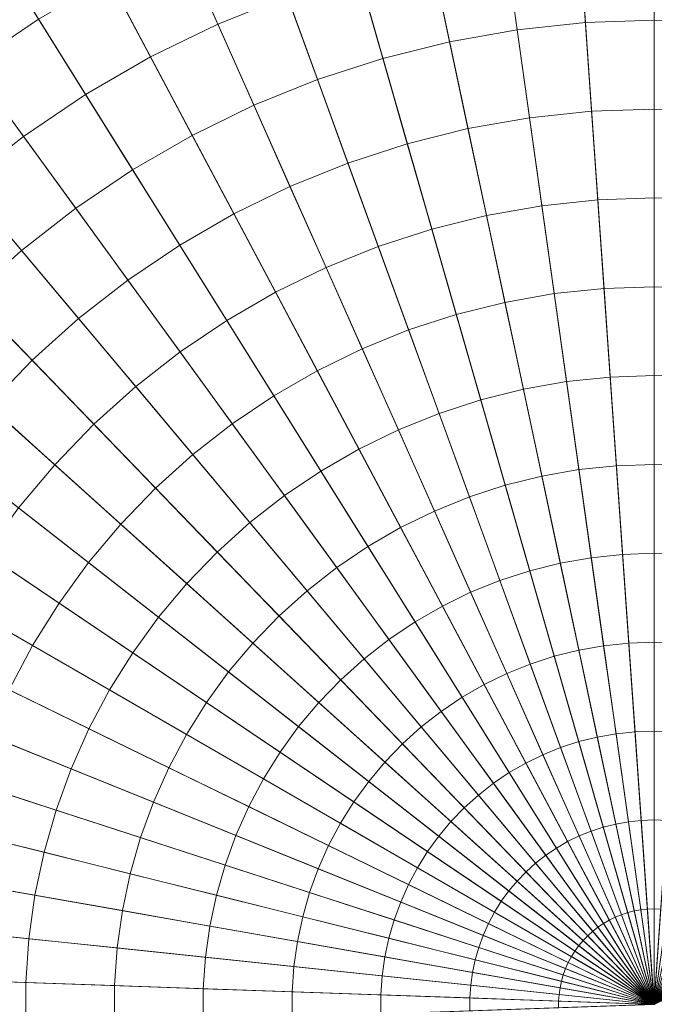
# Model space of a CAD drawing. Header units: centimetres. Extents: x -3.01 to 4.18, y -6.48 to 0.72.
# Tile 248 of 256: x 0.38 to 0.59, y -2.88 to -2.56. Entities that reach past the tile are written whole.
import ezdxf

# ---------------------------------------------------------------- set-up
doc = ezdxf.new("R2010")
doc.units = ezdxf.units.CM
doc.header["$LTSCALE"] = 2.54
doc.layers.add('Lucido design-1', color=7, linetype='Continuous')

# ---------------------------------------------------------------- blocks, each defined once
blk = doc.blocks.new('Gruppo-1')
at = {"color": 142, "linetype": 'Continuous', "lineweight": 9}
for points in [[(0.58636, -1.88146, -14.60843), (0.51664, -1.8839, -14.60843), (0.58636, -2.8809, -14.60843), (0.58636, -1.88146, -14.60843)], [(0.58636, -2.8809, -13.70118), (0.51664, -1.8839, -13.70118), (0.58636, -1.88146, -13.70118), (0.58636, -2.8809, -13.70118)], [(0.65608, -1.8839, -14.60843), (0.58636, -1.88146, -14.60843), (0.58636, -2.8809, -14.60843), (0.65608, -1.8839, -14.60843)], [(0.58636, -2.8809, -13.70118), (0.58636, -1.88146, -13.70118), (0.65608, -1.8839, -13.70118), (0.58636, -2.8809, -13.70118)], [(0.51664, -1.8839, -14.60843), (0.44727, -1.89119, -14.60843), (0.58636, -2.8809, -14.60843), (0.51664, -1.8839, -14.60843)], [(0.58636, -2.8809, -13.70118), (0.44727, -1.89119, -13.70118), (0.51664, -1.8839, -13.70118), (0.58636, -2.8809, -13.70118)], [(0.72546, -1.89119, -14.60843), (0.65608, -1.8839, -14.60843), (0.58636, -2.8809, -14.60843), (0.72546, -1.89119, -14.60843)], [(0.58636, -2.8809, -13.70118), (0.65608, -1.8839, -13.70118), (0.72546, -1.89119, -13.70118), (0.58636, -2.8809, -13.70118)], [(0.44727, -1.89119, -14.60843), (0.37857, -1.9033, -14.60843), (0.58636, -2.8809, -14.60843), (0.44727, -1.89119, -14.60843)], [(0.58636, -2.8809, -13.70118), (0.37857, -1.9033, -13.70118), (0.44727, -1.89119, -13.70118), (0.58636, -2.8809, -13.70118)], [(0.79416, -1.9033, -14.60843), (0.72546, -1.89119, -14.60843), (0.58636, -2.8809, -14.60843), (0.79416, -1.9033, -14.60843)], [(0.58636, -2.8809, -13.70118), (0.72546, -1.89119, -13.70118), (0.79416, -1.9033, -13.70118), (0.58636, -2.8809, -13.70118)], [(0.37857, -1.9033, -14.60843), (0.31088, -1.92018, -14.60843), (0.58636, -2.8809, -14.60843), (0.37857, -1.9033, -14.60843)], [(0.58636, -2.8809, -13.70118), (0.31088, -1.92018, -13.70118), (0.37857, -1.9033, -13.70118), (0.58636, -2.8809, -13.70118)], [(0.86184, -1.92018, -14.60843), (0.79416, -1.9033, -14.60843), (0.58636, -2.8809, -14.60843), (0.86184, -1.92018, -14.60843)], [(0.58636, -2.8809, -13.70118), (0.79416, -1.9033, -13.70118), (0.86184, -1.92018, -13.70118), (0.58636, -2.8809, -13.70118)], [(0.31088, -1.92018, -14.60843), (0.24453, -1.94174, -14.60843), (0.58636, -2.8809, -14.60843), (0.31088, -1.92018, -14.60843)], [(0.58636, -2.8809, -13.70118), (0.24453, -1.94174, -13.70118), (0.31088, -1.92018, -13.70118), (0.58636, -2.8809, -13.70118)], [(0.92819, -1.94174, -14.60843), (0.86184, -1.92018, -14.60843), (0.58636, -2.8809, -14.60843), (0.92819, -1.94174, -14.60843)], [(0.58636, -2.8809, -13.70118), (0.86184, -1.92018, -13.70118), (0.92819, -1.94174, -13.70118), (0.58636, -2.8809, -13.70118)], [(0.24453, -1.94174, -14.60843), (0.17985, -1.96787, -14.60843), (0.58636, -2.8809, -14.60843), (0.24453, -1.94174, -14.60843)], [(0.58636, -2.8809, -13.70118), (0.17985, -1.96787, -13.70118), (0.24453, -1.94174, -13.70118), (0.58636, -2.8809, -13.70118)], [(0.99287, -1.96787, -14.60843), (0.92819, -1.94174, -14.60843), (0.58636, -2.8809, -14.60843), (0.99287, -1.96787, -14.60843)], [(0.58636, -2.8809, -13.70118), (0.92819, -1.94174, -13.70118), (0.99287, -1.96787, -13.70118), (0.58636, -2.8809, -13.70118)], [(0.17985, -1.96787, -14.60843), (0.11715, -1.99845, -14.60843), (0.58636, -2.8809, -14.60843), (0.17985, -1.96787, -14.60843)], [(0.58636, -2.8809, -13.70118), (0.11715, -1.99845, -13.70118), (0.17985, -1.96787, -13.70118), (0.58636, -2.8809, -13.70118)], [(1.05557, -1.99845, -14.60843), (0.99287, -1.96787, -14.60843), (0.58636, -2.8809, -14.60843), (1.05557, -1.99845, -14.60843)], [(0.58636, -2.8809, -13.70118), (0.99287, -1.96787, -13.70118), (1.05557, -1.99845, -13.70118), (0.58636, -2.8809, -13.70118)], [(0.11715, -1.99845, -14.60843), (0.05674, -2.03333, -14.60843), (0.58636, -2.8809, -14.60843), (0.11715, -1.99845, -14.60843)], [(0.58636, -2.8809, -13.70118), (0.05674, -2.03333, -13.70118), (0.11715, -1.99845, -13.70118), (0.58636, -2.8809, -13.70118)], [(1.11598, -2.03333, -14.60843), (1.05557, -1.99845, -14.60843), (0.58636, -2.8809, -14.60843), (1.11598, -2.03333, -14.60843)], [(0.58636, -2.8809, -13.70118), (1.05557, -1.99845, -13.70118), (1.11598, -2.03333, -13.70118), (0.58636, -2.8809, -13.70118)], [(0.05674, -2.03333, -14.60843), (-0.00109, -2.07234, -14.60843), (0.58636, -2.8809, -14.60843), (0.05674, -2.03333, -14.60843)], [(0.58636, -2.8809, -13.70118), (-0.00109, -2.07234, -13.70118), (0.05674, -2.03333, -13.70118), (0.58636, -2.8809, -13.70118)], [(1.17381, -2.07234, -14.60843), (1.11598, -2.03333, -14.60843), (0.58636, -2.8809, -14.60843), (1.17381, -2.07234, -14.60843)], [(0.58636, -2.8809, -13.70118), (1.11598, -2.03333, -13.70118), (1.17381, -2.07234, -13.70118), (0.58636, -2.8809, -13.70118)], [(-0.00109, -2.07234, -14.60843), (-0.05606, -2.11529, -14.60843), (0.58636, -2.8809, -14.60843), (-0.00109, -2.07234, -14.60843)], [(0.58636, -2.8809, -13.70118), (-0.05606, -2.11529, -13.70118), (-0.00109, -2.07234, -13.70118), (0.58636, -2.8809, -13.70118)], [(1.22879, -2.11529, -14.60843), (1.17381, -2.07234, -14.60843), (0.58636, -2.8809, -14.60843), (1.22879, -2.11529, -14.60843)], [(0.58636, -2.8809, -13.70118), (1.17381, -2.07234, -13.70118), (1.22879, -2.11529, -13.70118), (0.58636, -2.8809, -13.70118)], [(-0.05606, -2.11529, -14.60843), (-0.1079, -2.16196, -14.60843), (0.58636, -2.8809, -14.60843), (-0.05606, -2.11529, -14.60843)], [(0.58636, -2.8809, -13.70118), (-0.1079, -2.16196, -13.70118), (-0.05606, -2.11529, -13.70118), (0.58636, -2.8809, -13.70118)], [(1.28063, -2.16196, -14.60843), (1.22879, -2.11529, -14.60843), (0.58636, -2.8809, -14.60843), (1.28063, -2.16196, -14.60843)], [(0.58636, -2.8809, -13.70118), (1.22879, -2.11529, -13.70118), (1.28063, -2.16196, -13.70118), (0.58636, -2.8809, -13.70118)], [(-0.1079, -2.16196, -14.60843), (-0.15636, -2.21215, -14.60843), (0.58636, -2.8809, -14.60843), (-0.1079, -2.16196, -14.60843)], [(0.58636, -2.8809, -13.70118), (-0.15636, -2.21215, -13.70118), (-0.1079, -2.16196, -13.70118), (0.58636, -2.8809, -13.70118)], [(1.32909, -2.21215, -14.60843), (1.28063, -2.16196, -14.60843), (0.58636, -2.8809, -14.60843), (1.32909, -2.21215, -14.60843)], [(0.58636, -2.8809, -13.70118), (1.28063, -2.16196, -13.70118), (1.32909, -2.21215, -13.70118), (0.58636, -2.8809, -13.70118)], [(-0.15636, -2.21215, -14.60843), (-0.2012, -2.26558, -14.60843), (0.58636, -2.8809, -14.60843), (-0.15636, -2.21215, -14.60843)], [(0.58636, -2.8809, -13.70118), (-0.2012, -2.26558, -13.70118), (-0.15636, -2.21215, -13.70118), (0.58636, -2.8809, -13.70118)], [(1.37393, -2.26558, -14.60843), (1.32909, -2.21215, -14.60843), (0.58636, -2.8809, -14.60843), (1.37393, -2.26558, -14.60843)], [(0.58636, -2.8809, -13.70118), (1.32909, -2.21215, -13.70118), (1.37393, -2.26558, -13.70118), (0.58636, -2.8809, -13.70118)], [(-0.2012, -2.26558, -14.60843), (-0.24221, -2.32202, -14.60843), (0.58636, -2.8809, -14.60843), (-0.2012, -2.26558, -14.60843)], [(0.58636, -2.8809, -13.70118), (-0.24221, -2.32202, -13.70118), (-0.2012, -2.26558, -13.70118), (0.58636, -2.8809, -13.70118)], [(1.41493, -2.32202, -14.60843), (1.37393, -2.26558, -14.60843), (0.58636, -2.8809, -14.60843), (1.41493, -2.32202, -14.60843)], [(0.58636, -2.8809, -13.70118), (1.37393, -2.26558, -13.70118), (1.41493, -2.32202, -13.70118), (0.58636, -2.8809, -13.70118)], [(-0.24221, -2.32202, -14.60843), (-0.27917, -2.38118, -14.60843), (0.58636, -2.8809, -14.60843), (-0.24221, -2.32202, -14.60843)], [(0.58636, -2.8809, -13.70118), (-0.27917, -2.38118, -13.70118), (-0.24221, -2.32202, -13.70118), (0.58636, -2.8809, -13.70118)], [(1.4519, -2.38118, -14.60843), (1.41493, -2.32202, -14.60843), (0.58636, -2.8809, -14.60843), (1.4519, -2.38118, -14.60843)], [(0.58636, -2.8809, -13.70118), (1.41493, -2.32202, -13.70118), (1.4519, -2.38118, -13.70118), (0.58636, -2.8809, -13.70118)], [(-0.27917, -2.38118, -14.60843), (-0.31193, -2.44277, -14.60843), (0.58636, -2.8809, -14.60843), (-0.27917, -2.38118, -14.60843)], [(0.58636, -2.8809, -13.70118), (-0.31193, -2.44277, -13.70118), (-0.27917, -2.38118, -13.70118), (0.58636, -2.8809, -13.70118)], [(1.48465, -2.44277, -14.60843), (1.4519, -2.38118, -14.60843), (0.58636, -2.8809, -14.60843), (1.48465, -2.44277, -14.60843)], [(0.58636, -2.8809, -13.70118), (1.4519, -2.38118, -13.70118), (1.48465, -2.44277, -13.70118), (0.58636, -2.8809, -13.70118)], [(-0.31193, -2.44277, -14.60843), (-0.3403, -2.5065, -14.60843), (0.58636, -2.8809, -14.60843), (-0.31193, -2.44277, -14.60843)], [(0.58636, -2.8809, -13.70118), (-0.3403, -2.5065, -13.70118), (-0.31193, -2.44277, -13.70118), (0.58636, -2.8809, -13.70118)], [(-0.3403, -2.5065, -14.60843), (-0.36416, -2.57206, -14.60843), (0.58636, -2.8809, -14.60843), (-0.3403, -2.5065, -14.60843)], [(0.58636, -2.8809, -13.70118), (-0.36416, -2.57206, -13.70118), (-0.3403, -2.5065, -13.70118), (0.58636, -2.8809, -13.70118)], [(-0.36416, -2.57206, -14.60843), (-0.38339, -2.63911, -14.60843), (0.58636, -2.8809, -14.60843), (-0.36416, -2.57206, -14.60843)], [(0.58636, -2.8809, -13.70118), (-0.38339, -2.63911, -13.70118), (-0.36416, -2.57206, -13.70118), (0.58636, -2.8809, -13.70118)], [(-0.38339, -2.63911, -14.60843), (-0.39789, -2.70735, -14.60843), (0.58636, -2.8809, -14.60843), (-0.38339, -2.63911, -14.60843)], [(0.58636, -2.8809, -13.70118), (-0.39789, -2.70735, -13.70118), (-0.38339, -2.63911, -13.70118), (0.58636, -2.8809, -13.70118)], [(-0.39789, -2.70735, -14.60843), (-0.4076, -2.77643, -14.60843), (0.58636, -2.8809, -14.60843), (-0.39789, -2.70735, -14.60843)], [(0.58636, -2.8809, -13.70118), (-0.4076, -2.77643, -13.70118), (-0.39789, -2.70735, -13.70118), (0.58636, -2.8809, -13.70118)], [(-0.4076, -2.77643, -14.60843), (-0.41246, -2.84602, -14.60843), (0.58636, -2.8809, -14.60843), (-0.4076, -2.77643, -14.60843)], [(0.58636, -2.8809, -13.70118), (-0.41246, -2.84602, -13.70118), (-0.4076, -2.77643, -13.70118), (0.58636, -2.8809, -13.70118)], [(-0.41246, -2.84602, -14.60843), (-0.41246, -2.91578, -14.60843), (0.58636, -2.8809, -14.60843), (-0.41246, -2.84602, -14.60843)], [(0.58636, -2.8809, -13.70118), (-0.41246, -2.91578, -13.70118), (-0.41246, -2.84602, -13.70118), (0.58636, -2.8809, -13.70118)]]:
    blk.add_polyline3d(points, dxfattribs=at)
for points in [[(0.58636, 0.71773, -13.70234), (0.33533, 0.70896, -13.70234), (0.58621, -2.87874, -13.70234), (0.58636, -2.87874, -13.70234)], [(0.83739, 0.70896, -13.70234), (0.58636, 0.71773, -13.70234), (0.58636, -2.87874, -13.70234), (0.58651, -2.87874, -13.70234)], [(0.33533, 0.70896, -13.70234), (0.08553, 0.68271, -13.70234), (0.58606, -2.87876, -13.70234), (0.58621, -2.87874, -13.70234)], [(0.08553, 0.68271, -13.70234), (-0.16184, 0.63909, -13.70234), (0.58591, -2.87878, -13.70234), (0.58606, -2.87876, -13.70234)], [(-0.16184, 0.63909, -13.70234), (-0.40555, 0.57832, -13.70234), (0.58577, -2.87882, -13.70234), (0.58591, -2.87878, -13.70234)], [(-0.40555, 0.57832, -13.70234), (-0.64444, 0.5007, -13.70234), (0.58562, -2.87887, -13.70234), (0.58577, -2.87882, -13.70234)], [(-0.64444, 0.5007, -13.70234), (-0.87733, 0.40661, -13.70234), (0.58548, -2.87892, -13.70234), (0.58562, -2.87887, -13.70234)], [(-0.87733, 0.40661, -13.70234), (-1.10309, 0.2965, -13.70234), (0.58535, -2.87899, -13.70234), (0.58548, -2.87892, -13.70234)], [(-1.10309, 0.2965, -13.70234), (-1.32062, 0.17091, -13.70234), (0.58522, -2.87906, -13.70234), (0.58535, -2.87899, -13.70234)], [(-1.32062, 0.17091, -13.70234), (-1.52886, 0.03045, -13.70234), (0.58509, -2.87915, -13.70234), (0.58522, -2.87906, -13.70234)], [(-1.52886, 0.03045, -13.70234), (-1.72679, -0.12419, -13.70234), (0.58497, -2.87924, -13.70234), (0.58509, -2.87915, -13.70234)], [(-1.72679, -0.12419, -13.70234), (-1.91345, -0.29226, -13.70234), (0.58486, -2.87934, -13.70234), (0.58497, -2.87924, -13.70234)], [(-1.91345, -0.29226, -13.70234), (-2.08794, -0.47295, -13.70234), (0.58475, -2.87945, -13.70234), (0.58486, -2.87934, -13.70234)], [(-2.08794, -0.47295, -13.70234), (-2.24939, -0.66536, -13.70234), (0.58466, -2.87957, -13.70234), (0.58475, -2.87945, -13.70234)], [(-2.24939, -0.66536, -13.70234), (-2.39704, -0.86857, -13.70234), (0.58457, -2.87969, -13.70234), (0.58466, -2.87957, -13.70234)], [(-2.39704, -0.86857, -13.70234), (-2.53014, -1.08159, -13.70234), (0.58449, -2.87982, -13.70234), (0.58457, -2.87969, -13.70234)], [(-2.53014, -1.08159, -13.70234), (-2.64806, -1.30336, -13.70234), (0.58442, -2.87995, -13.70234), (0.58449, -2.87982, -13.70234)], [(-2.64806, -1.30336, -13.70234), (-2.75023, -1.53283, -13.70234), (0.58436, -2.88009, -13.70234), (0.58442, -2.87995, -13.70234)], [(-2.75023, -1.53283, -13.70234), (-2.83614, -1.76886, -13.70234), (0.58431, -2.88023, -13.70234), (0.58436, -2.88009, -13.70234)], [(-2.83614, -1.76886, -13.70234), (-2.90537, -2.01031, -13.70234), (0.58426, -2.88038, -13.70234), (0.58431, -2.88023, -13.70234)], [(-2.90537, -2.01031, -13.70234), (-2.95759, -2.256, -13.70234), (0.58423, -2.88052, -13.70234), (0.58426, -2.88038, -13.70234)], [(-2.95759, -2.256, -13.70234), (-2.99255, -2.50474, -13.70234), (0.58421, -2.88067, -13.70234), (0.58423, -2.88052, -13.70234)], [(-2.99255, -2.50474, -13.70234), (-3.01007, -2.75531, -13.70234), (0.5842, -2.88082, -13.70234), (0.58421, -2.88067, -13.70234)], [(0.46598, -2.55016, -12.60629), (0.44321, -2.55937, -12.60629), (0.43136, -2.53276, -12.60813), (0.45602, -2.5228, -12.60813)], [(0.56384, -2.55885, -12.60456), (0.54143, -2.5612, -12.60456), (0.53738, -2.53236, -12.60629), (0.56181, -2.52979, -12.60629)], [(0.58636, -2.55806, -12.60456), (0.56384, -2.55885, -12.60456), (0.56181, -2.52979, -12.60629), (0.58636, -2.52894, -12.60629)], [(0.60888, -2.55885, -12.60456), (0.58636, -2.55806, -12.60456), (0.58636, -2.52894, -12.60629), (0.61091, -2.52979, -12.60629)], [(0.38442, -2.55772, -12.60813), (0.36237, -2.5726, -12.60813), (0.34526, -2.54905, -12.61007), (0.36899, -2.53304, -12.61007)], [(0.44321, -2.55937, -12.60629), (0.42113, -2.57013, -12.60629), (0.40746, -2.54442, -12.60813), (0.43136, -2.53276, -12.60813)], [(0.54143, -2.5612, -12.60456), (0.51924, -2.56512, -12.60456), (0.51318, -2.53663, -12.60629), (0.53738, -2.53236, -12.60629)], [(0.51924, -2.56512, -12.60456), (0.49738, -2.57057, -12.60456), (0.48935, -2.54257, -12.60629), (0.51318, -2.53663, -12.60629)], [(0.42113, -2.57013, -12.60629), (0.39985, -2.58242, -12.60629), (0.38442, -2.55772, -12.60813), (0.40746, -2.54442, -12.60813)], [(0.49738, -2.57057, -12.60456), (0.47594, -2.57753, -12.60456), (0.46598, -2.55016, -12.60629), (0.48935, -2.54257, -12.60629)], [(0.47594, -2.57753, -12.60456), (0.45505, -2.58597, -12.60456), (0.44321, -2.55937, -12.60629), (0.46598, -2.55016, -12.60629)], [(0.39985, -2.58242, -12.60629), (0.37948, -2.59616, -12.60629), (0.36237, -2.5726, -12.60813), (0.38442, -2.55772, -12.60813)], [(0.45505, -2.58597, -12.60456), (0.4348, -2.59585, -12.60456), (0.42113, -2.57013, -12.60629), (0.44321, -2.55937, -12.60629)], [(0.56587, -2.58791, -12.60292), (0.54548, -2.59005, -12.60292), (0.54143, -2.5612, -12.60456), (0.56384, -2.55885, -12.60456)], [(0.58636, -2.58719, -12.60292), (0.56587, -2.58791, -12.60292), (0.56384, -2.55885, -12.60456), (0.58636, -2.55806, -12.60456)], [(0.60685, -2.58791, -12.60292), (0.58636, -2.58719, -12.60292), (0.58636, -2.55806, -12.60456), (0.60888, -2.55885, -12.60456)], [(0.54548, -2.59005, -12.60292), (0.5253, -2.59361, -12.60292), (0.51924, -2.56512, -12.60456), (0.54143, -2.5612, -12.60456)], [(0.5253, -2.59361, -12.60292), (0.5054, -2.59857, -12.60292), (0.49738, -2.57057, -12.60456), (0.51924, -2.56512, -12.60456)], [(0.4348, -2.59585, -12.60456), (0.41528, -2.60712, -12.60456), (0.39985, -2.58242, -12.60629), (0.42113, -2.57013, -12.60629)], [(0.5054, -2.59857, -12.60292), (0.48591, -2.6049, -12.60292), (0.47594, -2.57753, -12.60456), (0.49738, -2.57057, -12.60456)], [(0.37948, -2.59616, -12.60629), (0.36012, -2.61128, -12.60629), (0.34141, -2.58897, -12.60813), (0.36237, -2.5726, -12.60813)], [(0.48591, -2.6049, -12.60292), (0.4669, -2.61258, -12.60292), (0.45505, -2.58597, -12.60456), (0.47594, -2.57753, -12.60456)], [(0.41528, -2.60712, -12.60456), (0.3966, -2.61972, -12.60456), (0.37948, -2.59616, -12.60629), (0.39985, -2.58242, -12.60629)], [(0.4669, -2.61258, -12.60292), (0.44847, -2.62157, -12.60292), (0.4348, -2.59585, -12.60456), (0.45505, -2.58597, -12.60456)], [(0.54954, -2.6189, -12.60138), (0.53135, -2.62211, -12.60138), (0.5253, -2.59361, -12.60292), (0.54548, -2.59005, -12.60292)], [(0.56791, -2.61697, -12.60138), (0.54954, -2.6189, -12.60138), (0.54548, -2.59005, -12.60292), (0.56587, -2.58791, -12.60292)], [(0.58636, -2.61633, -12.60138), (0.56791, -2.61697, -12.60138), (0.56587, -2.58791, -12.60292), (0.58636, -2.58719, -12.60292)], [(0.60482, -2.61697, -12.60138), (0.58636, -2.61633, -12.60138), (0.58636, -2.58719, -12.60292), (0.60685, -2.58791, -12.60292)], [(0.3966, -2.61972, -12.60456), (0.37885, -2.63359, -12.60456), (0.36012, -2.61128, -12.60629), (0.37948, -2.59616, -12.60629)], [(0.44847, -2.62157, -12.60292), (0.43072, -2.63182, -12.60292), (0.41528, -2.60712, -12.60456), (0.4348, -2.59585, -12.60456)], [(0.53135, -2.62211, -12.60138), (0.51344, -2.62658, -12.60138), (0.5054, -2.59857, -12.60292), (0.5253, -2.59361, -12.60292)], [(0.51344, -2.62658, -12.60138), (0.49587, -2.63228, -12.60138), (0.48591, -2.6049, -12.60292), (0.5054, -2.59857, -12.60292)], [(0.49587, -2.63228, -12.60138), (0.47875, -2.6392, -12.60138), (0.4669, -2.61258, -12.60292), (0.48591, -2.6049, -12.60292)], [(0.43072, -2.63182, -12.60292), (0.41372, -2.64328, -12.60292), (0.3966, -2.61972, -12.60456), (0.41528, -2.60712, -12.60456)], [(0.37885, -2.63359, -12.60456), (0.3621, -2.64867, -12.60456), (0.34187, -2.62772, -12.60629), (0.36012, -2.61128, -12.60629)], [(0.47875, -2.6392, -12.60138), (0.46215, -2.6473, -12.60138), (0.44847, -2.62157, -12.60292), (0.4669, -2.61258, -12.60292)], [(0.5536, -2.64776, -12.59995), (0.53741, -2.65061, -12.59995), (0.53135, -2.62211, -12.60138), (0.54954, -2.6189, -12.60138)], [(0.56994, -2.64604, -12.59995), (0.5536, -2.64776, -12.59995), (0.54954, -2.6189, -12.60138), (0.56791, -2.61697, -12.60138)], [(0.58636, -2.64547, -12.59995), (0.56994, -2.64604, -12.59995), (0.56791, -2.61697, -12.60138), (0.58636, -2.61633, -12.60138)], [(0.60278, -2.64604, -12.59995), (0.58636, -2.64547, -12.59995), (0.58636, -2.61633, -12.60138), (0.60482, -2.61697, -12.60138)], [(0.41372, -2.64328, -12.60292), (0.39757, -2.65591, -12.60292), (0.37885, -2.63359, -12.60456), (0.3966, -2.61972, -12.60456)], [(0.46215, -2.6473, -12.60138), (0.44616, -2.65653, -12.60138), (0.43072, -2.63182, -12.60292), (0.44847, -2.62157, -12.60292)], [(0.53741, -2.65061, -12.59995), (0.52147, -2.65459, -12.59995), (0.51344, -2.62658, -12.60138), (0.53135, -2.62211, -12.60138)], [(0.52147, -2.65459, -12.59995), (0.50584, -2.65967, -12.59995), (0.49587, -2.63228, -12.60138), (0.51344, -2.62658, -12.60138)], [(0.44616, -2.65653, -12.60138), (0.43085, -2.66686, -12.60138), (0.41372, -2.64328, -12.60292), (0.43072, -2.63182, -12.60292)], [(0.39757, -2.65591, -12.60292), (0.38233, -2.66962, -12.60292), (0.3621, -2.64867, -12.60456), (0.37885, -2.63359, -12.60456)], [(0.50584, -2.65967, -12.59995), (0.4906, -2.66582, -12.59995), (0.47875, -2.6392, -12.60138), (0.49587, -2.63228, -12.60138)], [(0.4906, -2.66582, -12.59995), (0.47583, -2.67302, -12.59995), (0.46215, -2.6473, -12.60138), (0.47875, -2.6392, -12.60138)], [(0.43085, -2.66686, -12.60138), (0.4163, -2.67822, -12.60138), (0.39757, -2.65591, -12.60292), (0.41372, -2.64328, -12.60292)], [(0.47583, -2.67302, -12.59995), (0.4616, -2.68124, -12.59995), (0.44616, -2.65653, -12.60138), (0.46215, -2.6473, -12.60138)], [(0.55765, -2.67662, -12.59861), (0.54347, -2.67912, -12.59861), (0.53741, -2.65061, -12.59995), (0.5536, -2.64776, -12.59995)], [(0.57197, -2.67512, -12.59861), (0.55765, -2.67662, -12.59861), (0.5536, -2.64776, -12.59995), (0.56994, -2.64604, -12.59995)], [(0.58636, -2.67461, -12.59861), (0.57197, -2.67512, -12.59861), (0.56994, -2.64604, -12.59995), (0.58636, -2.64547, -12.59995)], [(0.60075, -2.67512, -12.59861), (0.58636, -2.67461, -12.59861), (0.58636, -2.64547, -12.59995), (0.60278, -2.64604, -12.59995)], [(0.38233, -2.66962, -12.60292), (0.36809, -2.68437, -12.60292), (0.34645, -2.66488, -12.60456), (0.3621, -2.64867, -12.60456)], [(0.54347, -2.67912, -12.59861), (0.5295, -2.6826, -12.59861), (0.52147, -2.65459, -12.59995), (0.53741, -2.65061, -12.59995)], [(0.5295, -2.6826, -12.59861), (0.51581, -2.68705, -12.59861), (0.50584, -2.65967, -12.59995), (0.52147, -2.65459, -12.59995)], [(0.4163, -2.67822, -12.60138), (0.40257, -2.69058, -12.60138), (0.38233, -2.66962, -12.60292), (0.39757, -2.65591, -12.60292)], [(0.4616, -2.68124, -12.59995), (0.44798, -2.69043, -12.59995), (0.43085, -2.66686, -12.60138), (0.44616, -2.65653, -12.60138)], [(0.51581, -2.68705, -12.59861), (0.50246, -2.69245, -12.59861), (0.4906, -2.66582, -12.59995), (0.50584, -2.65967, -12.59995)], [(0.44798, -2.69043, -12.59995), (0.43503, -2.70055, -12.59995), (0.4163, -2.67822, -12.60138), (0.43085, -2.66686, -12.60138)], [(0.50246, -2.69245, -12.59861), (0.48952, -2.69876, -12.59861), (0.47583, -2.67302, -12.59995), (0.4906, -2.66582, -12.59995)], [(0.40257, -2.69058, -12.60138), (0.38975, -2.70387, -12.60138), (0.36809, -2.68437, -12.60292), (0.38233, -2.66962, -12.60292)], [(0.48952, -2.69876, -12.59861), (0.47705, -2.70596, -12.59861), (0.4616, -2.68124, -12.59995), (0.47583, -2.67302, -12.59995)], [(0.56171, -2.70549, -12.59738), (0.54953, -2.70763, -12.59738), (0.54347, -2.67912, -12.59861), (0.55765, -2.67662, -12.59861)], [(0.574, -2.70419, -12.59738), (0.56171, -2.70549, -12.59738), (0.55765, -2.67662, -12.59861), (0.57197, -2.67512, -12.59861)], [(0.58636, -2.70376, -12.59738), (0.574, -2.70419, -12.59738), (0.57197, -2.67512, -12.59861), (0.58636, -2.67461, -12.59861)], [(0.59872, -2.70419, -12.59738), (0.58636, -2.70376, -12.59738), (0.58636, -2.67461, -12.59861), (0.60075, -2.67512, -12.59861)], [(0.43503, -2.70055, -12.59995), (0.42282, -2.71154, -12.59995), (0.40257, -2.69058, -12.60138), (0.4163, -2.67822, -12.60138)], [(0.54953, -2.70763, -12.59738), (0.53754, -2.71062, -12.59738), (0.5295, -2.6826, -12.59861), (0.54347, -2.67912, -12.59861)], [(0.47705, -2.70596, -12.59861), (0.46511, -2.71401, -12.59861), (0.44798, -2.69043, -12.59995), (0.4616, -2.68124, -12.59995)], [(0.53754, -2.71062, -12.59738), (0.52578, -2.71445, -12.59738), (0.51581, -2.68705, -12.59861), (0.5295, -2.6826, -12.59861)], [(0.38975, -2.70387, -12.60138), (0.37788, -2.71801, -12.60138), (0.35492, -2.70007, -12.60292), (0.36809, -2.68437, -12.60292)], [(0.52578, -2.71445, -12.59738), (0.51431, -2.71908, -12.59738), (0.50246, -2.69245, -12.59861), (0.51581, -2.68705, -12.59861)], [(0.42282, -2.71154, -12.59995), (0.4114, -2.72336, -12.59995), (0.38975, -2.70387, -12.60138), (0.40257, -2.69058, -12.60138)], [(0.46511, -2.71401, -12.59861), (0.45376, -2.72287, -12.59861), (0.43503, -2.70055, -12.59995), (0.44798, -2.69043, -12.59995)], [(0.51431, -2.71908, -12.59738), (0.5032, -2.7245, -12.59738), (0.48952, -2.69876, -12.59861), (0.50246, -2.69245, -12.59861)], [(0.5032, -2.7245, -12.59738), (0.49249, -2.73068, -12.59738), (0.47705, -2.70596, -12.59861), (0.48952, -2.69876, -12.59861)], [(0.45376, -2.72287, -12.59861), (0.44306, -2.73251, -12.59861), (0.42282, -2.71154, -12.59995), (0.43503, -2.70055, -12.59995)], [(0.4114, -2.72336, -12.59995), (0.40084, -2.73595, -12.59995), (0.37788, -2.71801, -12.60138), (0.38975, -2.70387, -12.60138)], [(0.49249, -2.73068, -12.59738), (0.48224, -2.73759, -12.59738), (0.46511, -2.71401, -12.59861), (0.47705, -2.70596, -12.59861)], [(0.56577, -2.73436, -12.59625), (0.55559, -2.73615, -12.59625), (0.54953, -2.70763, -12.59738), (0.56171, -2.70549, -12.59738)], [(0.57604, -2.73328, -12.59625), (0.56577, -2.73436, -12.59625), (0.56171, -2.70549, -12.59738), (0.574, -2.70419, -12.59738)], [(0.58636, -2.73292, -12.59625), (0.57604, -2.73328, -12.59625), (0.574, -2.70419, -12.59738), (0.58636, -2.70376, -12.59738)], [(0.59668, -2.73328, -12.59625), (0.58636, -2.73292, -12.59625), (0.58636, -2.70376, -12.59738), (0.59872, -2.70419, -12.59738)], [(0.55559, -2.73615, -12.59625), (0.54557, -2.73865, -12.59625), (0.53754, -2.71062, -12.59738), (0.54953, -2.70763, -12.59738)], [(0.44306, -2.73251, -12.59861), (0.43306, -2.74287, -12.59861), (0.4114, -2.72336, -12.59995), (0.42282, -2.71154, -12.59995)], [(0.54557, -2.73865, -12.59625), (0.53575, -2.74184, -12.59625), (0.52578, -2.71445, -12.59738), (0.53754, -2.71062, -12.59738)], [(0.48224, -2.73759, -12.59738), (0.4725, -2.7452, -12.59738), (0.45376, -2.72287, -12.59861), (0.46511, -2.71401, -12.59861)], [(0.53575, -2.74184, -12.59625), (0.52617, -2.74571, -12.59625), (0.51431, -2.71908, -12.59738), (0.52578, -2.71445, -12.59738)], [(0.40084, -2.73595, -12.59995), (0.39118, -2.74925, -12.59995), (0.36702, -2.73295, -12.60138), (0.37788, -2.71801, -12.60138)], [(0.52617, -2.74571, -12.59625), (0.51689, -2.75024, -12.59625), (0.5032, -2.7245, -12.59738), (0.51431, -2.71908, -12.59738)], [(0.43306, -2.74287, -12.59861), (0.42381, -2.7539, -12.59861), (0.40084, -2.73595, -12.59995), (0.4114, -2.72336, -12.59995)], [(0.4725, -2.7452, -12.59738), (0.46331, -2.75348, -12.59738), (0.44306, -2.73251, -12.59861), (0.45376, -2.72287, -12.59861)], [(0.51689, -2.75024, -12.59625), (0.50794, -2.7554, -12.59625), (0.49249, -2.73068, -12.59738), (0.5032, -2.7245, -12.59738)], [(0.50794, -2.7554, -12.59625), (0.49938, -2.76118, -12.59625), (0.48224, -2.73759, -12.59738), (0.49249, -2.73068, -12.59738)], [(0.39118, -2.74925, -12.59995), (0.38247, -2.76318, -12.59995), (0.35724, -2.74861, -12.60138), (0.36702, -2.73295, -12.60138)], [(0.46331, -2.75348, -12.59738), (0.45472, -2.76237, -12.59738), (0.43306, -2.74287, -12.59861), (0.44306, -2.73251, -12.59861)], [(0.56982, -2.76323, -12.59522), (0.56166, -2.76467, -12.59522), (0.55559, -2.73615, -12.59625), (0.56577, -2.73436, -12.59625)], [(0.57807, -2.76236, -12.59522), (0.56982, -2.76323, -12.59522), (0.56577, -2.73436, -12.59625), (0.57604, -2.73328, -12.59625)], [(0.58636, -2.76207, -12.59522), (0.57807, -2.76236, -12.59522), (0.57604, -2.73328, -12.59625), (0.58636, -2.73292, -12.59625)], [(0.59465, -2.76236, -12.59522), (0.58636, -2.76207, -12.59522), (0.58636, -2.73292, -12.59625), (0.59668, -2.73328, -12.59625)], [(0.42381, -2.7539, -12.59861), (0.41534, -2.76554, -12.59861), (0.39118, -2.74925, -12.59995), (0.40084, -2.73595, -12.59995)], [(0.49938, -2.76118, -12.59625), (0.49124, -2.76754, -12.59625), (0.4725, -2.7452, -12.59738), (0.48224, -2.73759, -12.59738)], [(0.55361, -2.76668, -12.59522), (0.54572, -2.76924, -12.59522), (0.53575, -2.74184, -12.59625), (0.54557, -2.73865, -12.59625)], [(0.56166, -2.76467, -12.59522), (0.55361, -2.76668, -12.59522), (0.54557, -2.73865, -12.59625), (0.55559, -2.73615, -12.59625)], [(0.54572, -2.76924, -12.59522), (0.53803, -2.77235, -12.59522), (0.52617, -2.74571, -12.59625), (0.53575, -2.74184, -12.59625)], [(0.45472, -2.76237, -12.59738), (0.44678, -2.77184, -12.59738), (0.42381, -2.7539, -12.59861), (0.43306, -2.74287, -12.59861)], [(0.49124, -2.76754, -12.59625), (0.48356, -2.77445, -12.59625), (0.46331, -2.75348, -12.59738), (0.4725, -2.7452, -12.59738)], [(0.53803, -2.77235, -12.59522), (0.53058, -2.77598, -12.59522), (0.51689, -2.75024, -12.59625), (0.52617, -2.74571, -12.59625)], [(0.38247, -2.76318, -12.59995), (0.37476, -2.77769, -12.59995), (0.34857, -2.76492, -12.60138), (0.35724, -2.74861, -12.60138)], [(0.41534, -2.76554, -12.59861), (0.40771, -2.77776, -12.59861), (0.38247, -2.76318, -12.59995), (0.39118, -2.74925, -12.59995)], [(0.53058, -2.77598, -12.59522), (0.52339, -2.78013, -12.59522), (0.50794, -2.7554, -12.59625), (0.51689, -2.75024, -12.59625)], [(0.44678, -2.77184, -12.59738), (0.43951, -2.78185, -12.59738), (0.41534, -2.76554, -12.59861), (0.42381, -2.7539, -12.59861)], [(0.48356, -2.77445, -12.59625), (0.47639, -2.78188, -12.59625), (0.45472, -2.76237, -12.59738), (0.46331, -2.75348, -12.59738)], [(-3.01007, -2.75531, -13.70234), (-3.01007, -3.00649, -13.70234), (0.5842, -2.88097, -13.70234), (0.5842, -2.88082, -13.70234)], [(0.52339, -2.78013, -12.59522), (0.51652, -2.78477, -12.59522), (0.49938, -2.76118, -12.59625), (0.50794, -2.7554, -12.59625)], [(0.51652, -2.78477, -12.59522), (0.50998, -2.78987, -12.59522), (0.49124, -2.76754, -12.59625), (0.49938, -2.76118, -12.59625)], [(0.40771, -2.77776, -12.59861), (0.40095, -2.79047, -12.59861), (0.37476, -2.77769, -12.59995), (0.38247, -2.76318, -12.59995)], [(0.47639, -2.78188, -12.59625), (0.46975, -2.78979, -12.59625), (0.44678, -2.77184, -12.59738), (0.45472, -2.76237, -12.59738)], [(0.57388, -2.79211, -12.59429), (0.56772, -2.7932, -12.59429), (0.56166, -2.76467, -12.59522), (0.56982, -2.76323, -12.59522)], [(0.58011, -2.79145, -12.59429), (0.57388, -2.79211, -12.59429), (0.56982, -2.76323, -12.59522), (0.57807, -2.76236, -12.59522)], [(0.58636, -2.79124, -12.59429), (0.58011, -2.79145, -12.59429), (0.57807, -2.76236, -12.59522), (0.58636, -2.76207, -12.59522)], [(0.59262, -2.79145, -12.59429), (0.58636, -2.79124, -12.59429), (0.58636, -2.76207, -12.59522), (0.59465, -2.76236, -12.59522)], [(0.43951, -2.78185, -12.59738), (0.43296, -2.79233, -12.59738), (0.40771, -2.77776, -12.59861), (0.41534, -2.76554, -12.59861)], [(0.50998, -2.78987, -12.59522), (0.50382, -2.79542, -12.59522), (0.48356, -2.77445, -12.59625), (0.49124, -2.76754, -12.59625)], [(0.56165, -2.79471, -12.59429), (0.55569, -2.79664, -12.59429), (0.54572, -2.76924, -12.59522), (0.55361, -2.76668, -12.59522)], [(0.56772, -2.7932, -12.59429), (0.56165, -2.79471, -12.59429), (0.55361, -2.76668, -12.59522), (0.56166, -2.76467, -12.59522)], [(0.55569, -2.79664, -12.59429), (0.54989, -2.79899, -12.59429), (0.53803, -2.77235, -12.59522), (0.54572, -2.76924, -12.59522)], [(0.46975, -2.78979, -12.59625), (0.46368, -2.79815, -12.59625), (0.43951, -2.78185, -12.59738), (0.44678, -2.77184, -12.59738)], [(0.54989, -2.79899, -12.59429), (0.54427, -2.80173, -12.59429), (0.53058, -2.77598, -12.59522), (0.53803, -2.77235, -12.59522)], [(0.50382, -2.79542, -12.59522), (0.49806, -2.80139, -12.59522), (0.47639, -2.78188, -12.59625), (0.48356, -2.77445, -12.59625)], [(0.54427, -2.80173, -12.59429), (0.53885, -2.80486, -12.59429), (0.52339, -2.78013, -12.59522), (0.53058, -2.77598, -12.59522)], [(0.40095, -2.79047, -12.59861), (0.3951, -2.80362, -12.59861), (0.36807, -2.7927, -12.59995), (0.37476, -2.77769, -12.59995)], [(0.43296, -2.79233, -12.59738), (0.42715, -2.80325, -12.59738), (0.40095, -2.79047, -12.59861), (0.40771, -2.77776, -12.59861)], [(0.53885, -2.80486, -12.59429), (0.53366, -2.80836, -12.59429), (0.51652, -2.78477, -12.59522), (0.52339, -2.78013, -12.59522)], [(0.46368, -2.79815, -12.59625), (0.45821, -2.80691, -12.59625), (0.43296, -2.79233, -12.59738), (0.43951, -2.78185, -12.59738)], [(0.49806, -2.80139, -12.59522), (0.49273, -2.80774, -12.59522), (0.46975, -2.78979, -12.59625), (0.47639, -2.78188, -12.59625)], [(0.53366, -2.80836, -12.59429), (0.52873, -2.81221, -12.59429), (0.50998, -2.78987, -12.59522), (0.51652, -2.78477, -12.59522)], [(0.49273, -2.80774, -12.59522), (0.48785, -2.81445, -12.59522), (0.46368, -2.79815, -12.59625), (0.46975, -2.78979, -12.59625)], [(0.52873, -2.81221, -12.59429), (0.52408, -2.8164, -12.59429), (0.50382, -2.79542, -12.59522), (0.50998, -2.78987, -12.59522)], [(0.3951, -2.80362, -12.59861), (0.39017, -2.81715, -12.59861), (0.36245, -2.80815, -12.59995), (0.36807, -2.7927, -12.59995)], [(0.42715, -2.80325, -12.59738), (0.42212, -2.81454, -12.59738), (0.3951, -2.80362, -12.59861), (0.40095, -2.79047, -12.59861)], [(0.45821, -2.80691, -12.59625), (0.45336, -2.81603, -12.59625), (0.42715, -2.80325, -12.59738), (0.43296, -2.79233, -12.59738)], [(0.57378, -2.82172, -12.59346), (0.56969, -2.82274, -12.59346), (0.56165, -2.79471, -12.59429), (0.56772, -2.7932, -12.59429)], [(0.57794, -2.82099, -12.59346), (0.57378, -2.82172, -12.59346), (0.56772, -2.7932, -12.59429), (0.57388, -2.79211, -12.59429)], [(0.58214, -2.82055, -12.59346), (0.57794, -2.82099, -12.59346), (0.57388, -2.79211, -12.59429), (0.58011, -2.79145, -12.59429)], [(0.58636, -2.8204, -12.59346), (0.58214, -2.82055, -12.59346), (0.58011, -2.79145, -12.59429), (0.58636, -2.79124, -12.59429)], [(0.59058, -2.82055, -12.59346), (0.58636, -2.8204, -12.59346), (0.58636, -2.79124, -12.59429), (0.59262, -2.79145, -12.59429)], [(0.52408, -2.8164, -12.59429), (0.51973, -2.8209, -12.59429), (0.49806, -2.80139, -12.59522), (0.50382, -2.79542, -12.59522)], [(0.56567, -2.82405, -12.59346), (0.56175, -2.82563, -12.59346), (0.54989, -2.79899, -12.59429), (0.55569, -2.79664, -12.59429)], [(0.56969, -2.82274, -12.59346), (0.56567, -2.82405, -12.59346), (0.55569, -2.79664, -12.59429), (0.56165, -2.79471, -12.59429)], [(0.48785, -2.81445, -12.59522), (0.48346, -2.82149, -12.59522), (0.45821, -2.80691, -12.59625), (0.46368, -2.79815, -12.59625)], [(0.56175, -2.82563, -12.59346), (0.55796, -2.82748, -12.59346), (0.54427, -2.80173, -12.59429), (0.54989, -2.79899, -12.59429)], [(0.45336, -2.81603, -12.59625), (0.44916, -2.82546, -12.59625), (0.42212, -2.81454, -12.59738), (0.42715, -2.80325, -12.59738)], [(0.51973, -2.8209, -12.59429), (0.51571, -2.8257, -12.59429), (0.49273, -2.80774, -12.59522), (0.49806, -2.80139, -12.59522)], [(0.55796, -2.82748, -12.59346), (0.5543, -2.82959, -12.59346), (0.53885, -2.80486, -12.59429), (0.54427, -2.80173, -12.59429)], [(0.42212, -2.81454, -12.59738), (0.4179, -2.82616, -12.59738), (0.39017, -2.81715, -12.59861), (0.3951, -2.80362, -12.59861)], [(0.5543, -2.82959, -12.59346), (0.5508, -2.83195, -12.59346), (0.53366, -2.80836, -12.59429), (0.53885, -2.80486, -12.59429)], [(0.39017, -2.81715, -12.59861), (0.3862, -2.83099, -12.59861), (0.35792, -2.82394, -12.59995), (0.36245, -2.80815, -12.59995)], [(0.48346, -2.82149, -12.59522), (0.47956, -2.82881, -12.59522), (0.45336, -2.81603, -12.59625), (0.45821, -2.80691, -12.59625)], [(0.51571, -2.8257, -12.59429), (0.51203, -2.83076, -12.59429), (0.48785, -2.81445, -12.59522), (0.49273, -2.80774, -12.59522)], [(0.5508, -2.83195, -12.59346), (0.54747, -2.83455, -12.59346), (0.52873, -2.81221, -12.59429), (0.53366, -2.80836, -12.59429)], [(0.54747, -2.83455, -12.59346), (0.54434, -2.83738, -12.59346), (0.52408, -2.8164, -12.59429), (0.52873, -2.81221, -12.59429)], [(0.44916, -2.82546, -12.59625), (0.44562, -2.83517, -12.59625), (0.4179, -2.82616, -12.59738), (0.42212, -2.81454, -12.59738)], [(0.47956, -2.82881, -12.59522), (0.47619, -2.83639, -12.59522), (0.44916, -2.82546, -12.59625), (0.45336, -2.81603, -12.59625)], [(0.51203, -2.83076, -12.59429), (0.50871, -2.83607, -12.59429), (0.48346, -2.82149, -12.59522), (0.48785, -2.81445, -12.59522)], [(0.4179, -2.82616, -12.59738), (0.41449, -2.83805, -12.59738), (0.3862, -2.83099, -12.59861), (0.39017, -2.81715, -12.59861)], [(0.54434, -2.83738, -12.59346), (0.5414, -2.84042, -12.59346), (0.51973, -2.8209, -12.59429), (0.52408, -2.8164, -12.59429)], [(0.50871, -2.83607, -12.59429), (0.50577, -2.84159, -12.59429), (0.47956, -2.82881, -12.59522), (0.48346, -2.82149, -12.59522)], [(0.5414, -2.84042, -12.59346), (0.53869, -2.84365, -12.59346), (0.51571, -2.8257, -12.59429), (0.51973, -2.8209, -12.59429)], [(0.57985, -2.85025, -12.59274), (0.57773, -2.85078, -12.59274), (0.56969, -2.82274, -12.59346), (0.57378, -2.82172, -12.59346)], [(0.582, -2.84987, -12.59274), (0.57985, -2.85025, -12.59274), (0.57378, -2.82172, -12.59346), (0.57794, -2.82099, -12.59346)], [(0.58418, -2.84964, -12.59274), (0.582, -2.84987, -12.59274), (0.57794, -2.82099, -12.59346), (0.58214, -2.82055, -12.59346)], [(0.58636, -2.84957, -12.59274), (0.58418, -2.84964, -12.59274), (0.58214, -2.82055, -12.59346), (0.58636, -2.8204, -12.59346)], [(0.58855, -2.84964, -12.59274), (0.58636, -2.84957, -12.59274), (0.58636, -2.8204, -12.59346), (0.59058, -2.82055, -12.59346)], [(0.3862, -2.83099, -12.59861), (0.38321, -2.84508, -12.59861), (0.35451, -2.84002, -12.59995), (0.35792, -2.82394, -12.59995)], [(0.47619, -2.83639, -12.59522), (0.47335, -2.84418, -12.59522), (0.44562, -2.83517, -12.59625), (0.44916, -2.82546, -12.59625)], [(0.53869, -2.84365, -12.59346), (0.53621, -2.84707, -12.59346), (0.51203, -2.83076, -12.59429), (0.51571, -2.8257, -12.59429)], [(0.57362, -2.85228, -12.59274), (0.57165, -2.85323, -12.59274), (0.55796, -2.82748, -12.59346), (0.56175, -2.82563, -12.59346)], [(0.57565, -2.85146, -12.59274), (0.57362, -2.85228, -12.59274), (0.56175, -2.82563, -12.59346), (0.56567, -2.82405, -12.59346)], [(0.57773, -2.85078, -12.59274), (0.57565, -2.85146, -12.59274), (0.56567, -2.82405, -12.59346), (0.56969, -2.82274, -12.59346)], [(0.44562, -2.83517, -12.59625), (0.44278, -2.8451, -12.59625), (0.41449, -2.83805, -12.59738), (0.4179, -2.82616, -12.59738)], [(0.50577, -2.84159, -12.59429), (0.50323, -2.84731, -12.59429), (0.47619, -2.83639, -12.59522), (0.47956, -2.82881, -12.59522)], [(0.57165, -2.85323, -12.59274), (0.56976, -2.85433, -12.59274), (0.5543, -2.82959, -12.59346), (0.55796, -2.82748, -12.59346)], [(0.41449, -2.83805, -12.59738), (0.41192, -2.85014, -12.59738), (0.38321, -2.84508, -12.59861), (0.3862, -2.83099, -12.59861)], [(0.53621, -2.84707, -12.59346), (0.53397, -2.85065, -12.59346), (0.50871, -2.83607, -12.59429), (0.51203, -2.83076, -12.59429)], [(0.56795, -2.85555, -12.59274), (0.56622, -2.8569, -12.59274), (0.54747, -2.83455, -12.59346), (0.5508, -2.83195, -12.59346)], [(0.56976, -2.85433, -12.59274), (0.56795, -2.85555, -12.59274), (0.5508, -2.83195, -12.59346), (0.5543, -2.82959, -12.59346)], [(0.47335, -2.84418, -12.59522), (0.47107, -2.85215, -12.59522), (0.44278, -2.8451, -12.59625), (0.44562, -2.83517, -12.59625)], [(0.56622, -2.8569, -12.59274), (0.5646, -2.85836, -12.59274), (0.54434, -2.83738, -12.59346), (0.54747, -2.83455, -12.59346)], [(0.44278, -2.8451, -12.59625), (0.44063, -2.8552, -12.59625), (0.41192, -2.85014, -12.59738), (0.41449, -2.83805, -12.59738)], [(0.50323, -2.84731, -12.59429), (0.50109, -2.85319, -12.59429), (0.47335, -2.84418, -12.59522), (0.47619, -2.83639, -12.59522)], [(0.53397, -2.85065, -12.59346), (0.53199, -2.85438, -12.59346), (0.50577, -2.84159, -12.59429), (0.50871, -2.83607, -12.59429)], [(0.5646, -2.85836, -12.59274), (0.56308, -2.85993, -12.59274), (0.5414, -2.84042, -12.59346), (0.54434, -2.83738, -12.59346)], [(0.38321, -2.84508, -12.59861), (0.38121, -2.85934, -12.59861), (0.35222, -2.85629, -12.59995), (0.35451, -2.84002, -12.59995)], [(0.53199, -2.85438, -12.59346), (0.53027, -2.85824, -12.59346), (0.50323, -2.84731, -12.59429), (0.50577, -2.84159, -12.59429)], [(0.56308, -2.85993, -12.59274), (0.56167, -2.86161, -12.59274), (0.53869, -2.84365, -12.59346), (0.5414, -2.84042, -12.59346)], [(0.41192, -2.85014, -12.59738), (0.4102, -2.86238, -12.59738), (0.38121, -2.85934, -12.59861), (0.38321, -2.84508, -12.59861)], [(0.47107, -2.85215, -12.59522), (0.46934, -2.86026, -12.59522), (0.44063, -2.8552, -12.59625), (0.44278, -2.8451, -12.59625)], [(0.50109, -2.85319, -12.59429), (0.49936, -2.85921, -12.59429), (0.47107, -2.85215, -12.59522), (0.47335, -2.84418, -12.59522)], [(0.56167, -2.86161, -12.59274), (0.56039, -2.86338, -12.59274), (0.53621, -2.84707, -12.59346), (0.53869, -2.84365, -12.59346)], [(0.53027, -2.85824, -12.59346), (0.52882, -2.8622, -12.59346), (0.50109, -2.85319, -12.59429), (0.50323, -2.84731, -12.59429)], [(0.56039, -2.86338, -12.59274), (0.55923, -2.86523, -12.59274), (0.53397, -2.85065, -12.59346), (0.53621, -2.84707, -12.59346)], [(0.44063, -2.8552, -12.59625), (0.43919, -2.86543, -12.59625), (0.4102, -2.86238, -12.59738), (0.41192, -2.85014, -12.59738)], [(0.55923, -2.86523, -12.59274), (0.5582, -2.86716, -12.59274), (0.53199, -2.85438, -12.59346), (0.53397, -2.85065, -12.59346)], [(0.58562, -2.87887, -12.59211), (0.58548, -2.87892, -12.59211), (0.57362, -2.85228, -12.59274), (0.57565, -2.85146, -12.59274)], [(0.58577, -2.87882, -12.59211), (0.58562, -2.87887, -12.59211), (0.57565, -2.85146, -12.59274), (0.57773, -2.85078, -12.59274)], [(0.58591, -2.87878, -12.59211), (0.58577, -2.87882, -12.59211), (0.57773, -2.85078, -12.59274), (0.57985, -2.85025, -12.59274)], [(0.58606, -2.87876, -12.59211), (0.58591, -2.87878, -12.59211), (0.57985, -2.85025, -12.59274), (0.582, -2.84987, -12.59274)], [(0.58621, -2.87874, -12.59211), (0.58606, -2.87876, -12.59211), (0.582, -2.84987, -12.59274), (0.58418, -2.84964, -12.59274)], [(0.58636, -2.87874, -12.59211), (0.58621, -2.87874, -12.59211), (0.58418, -2.84964, -12.59274), (0.58636, -2.84957, -12.59274)], [(0.58651, -2.87874, -12.59211), (0.58636, -2.87874, -12.59211), (0.58636, -2.84957, -12.59274), (0.58855, -2.84964, -12.59274)], [(0.49936, -2.85921, -12.59429), (0.49806, -2.86533, -12.59429), (0.46934, -2.86026, -12.59522), (0.47107, -2.85215, -12.59522)], [(0.52882, -2.8622, -12.59346), (0.52766, -2.86626, -12.59346), (0.49936, -2.85921, -12.59429), (0.50109, -2.85319, -12.59429)], [(0.5582, -2.86716, -12.59274), (0.55731, -2.86916, -12.59274), (0.53027, -2.85824, -12.59346), (0.53199, -2.85438, -12.59346)], [(0.58522, -2.87906, -12.59211), (0.58509, -2.87915, -12.59211), (0.56795, -2.85555, -12.59274), (0.56976, -2.85433, -12.59274)], [(0.58535, -2.87899, -12.59211), (0.58522, -2.87906, -12.59211), (0.56976, -2.85433, -12.59274), (0.57165, -2.85323, -12.59274)], [(0.58548, -2.87892, -12.59211), (0.58535, -2.87899, -12.59211), (0.57165, -2.85323, -12.59274), (0.57362, -2.85228, -12.59274)], [(0.38121, -2.85934, -12.59861), (0.3802, -2.8737, -12.59861), (0.35107, -2.87268, -12.59995), (0.35222, -2.85629, -12.59995)], [(0.46934, -2.86026, -12.59522), (0.46819, -2.86848, -12.59522), (0.43919, -2.86543, -12.59625), (0.44063, -2.8552, -12.59625)], [(0.55731, -2.86916, -12.59274), (0.55656, -2.87122, -12.59274), (0.52882, -2.8622, -12.59346), (0.53027, -2.85824, -12.59346)], [(0.58497, -2.87924, -12.59211), (0.58486, -2.87934, -12.59211), (0.5646, -2.85836, -12.59274), (0.56622, -2.8569, -12.59274)], [(0.58509, -2.87915, -12.59211), (0.58497, -2.87924, -12.59211), (0.56622, -2.8569, -12.59274), (0.56795, -2.85555, -12.59274)], [(0.4102, -2.86238, -12.59738), (0.40933, -2.87472, -12.59738), (0.3802, -2.8737, -12.59861), (0.38121, -2.85934, -12.59861)], [(0.49806, -2.86533, -12.59429), (0.49719, -2.87153, -12.59429), (0.46819, -2.86848, -12.59522), (0.46934, -2.86026, -12.59522)], [(0.52766, -2.86626, -12.59346), (0.52678, -2.87039, -12.59346), (0.49806, -2.86533, -12.59429), (0.49936, -2.85921, -12.59429)], [(0.58475, -2.87945, -12.59211), (0.58466, -2.87957, -12.59211), (0.56167, -2.86161, -12.59274), (0.56308, -2.85993, -12.59274)], [(0.58486, -2.87934, -12.59211), (0.58475, -2.87945, -12.59211), (0.56308, -2.85993, -12.59274), (0.5646, -2.85836, -12.59274)], [(0.43919, -2.86543, -12.59625), (0.43847, -2.87573, -12.59625), (0.40933, -2.87472, -12.59738), (0.4102, -2.86238, -12.59738)], [(0.55656, -2.87122, -12.59274), (0.55596, -2.87332, -12.59274), (0.52766, -2.86626, -12.59346), (0.52882, -2.8622, -12.59346)], [(0.58457, -2.87969, -12.59211), (0.58449, -2.87982, -12.59211), (0.55923, -2.86523, -12.59274), (0.56039, -2.86338, -12.59274)], [(0.58466, -2.87957, -12.59211), (0.58457, -2.87969, -12.59211), (0.56039, -2.86338, -12.59274), (0.56167, -2.86161, -12.59274)], [(0.46819, -2.86848, -12.59522), (0.46761, -2.87675, -12.59522), (0.43847, -2.87573, -12.59625), (0.43919, -2.86543, -12.59625)], [(0.52678, -2.87039, -12.59346), (0.52619, -2.87457, -12.59346), (0.49719, -2.87153, -12.59429), (0.49806, -2.86533, -12.59429)], [(0.55596, -2.87332, -12.59274), (0.55551, -2.87546, -12.59274), (0.52678, -2.87039, -12.59346), (0.52766, -2.86626, -12.59346)], [(0.58442, -2.87995, -12.59211), (0.58436, -2.88009, -12.59211), (0.55731, -2.86916, -12.59274), (0.5582, -2.86716, -12.59274)], [(0.58449, -2.87982, -12.59211), (0.58442, -2.87995, -12.59211), (0.5582, -2.86716, -12.59274), (0.55923, -2.86523, -12.59274)], [(0.49719, -2.87153, -12.59429), (0.49675, -2.87777, -12.59429), (0.46761, -2.87675, -12.59522), (0.46819, -2.86848, -12.59522)], [(0.55551, -2.87546, -12.59274), (0.5552, -2.87762, -12.59274), (0.52619, -2.87457, -12.59346), (0.52678, -2.87039, -12.59346)], [(0.58436, -2.88009, -12.59211), (0.58431, -2.88023, -12.59211), (0.55656, -2.87122, -12.59274), (0.55731, -2.86916, -12.59274)], [(0.3802, -2.8737, -12.59861), (0.3802, -2.8881, -12.59861), (0.35107, -2.88911, -12.59995), (0.35107, -2.87268, -12.59995)], [(0.40933, -2.87472, -12.59738), (0.40933, -2.88708, -12.59738), (0.3802, -2.8881, -12.59861), (0.3802, -2.8737, -12.59861)], [(0.52619, -2.87457, -12.59346), (0.5259, -2.87879, -12.59346), (0.49675, -2.87777, -12.59429), (0.49719, -2.87153, -12.59429)], [(0.58426, -2.88038, -12.59211), (0.58423, -2.88052, -12.59211), (0.55551, -2.87546, -12.59274), (0.55596, -2.87332, -12.59274)], [(0.58431, -2.88023, -12.59211), (0.58426, -2.88038, -12.59211), (0.55596, -2.87332, -12.59274), (0.55656, -2.87122, -12.59274)], [(0.43847, -2.87573, -12.59625), (0.43847, -2.88606, -12.59625), (0.40933, -2.88708, -12.59738), (0.40933, -2.87472, -12.59738)], [(0.46761, -2.87675, -12.59522), (0.46761, -2.88505, -12.59522), (0.43847, -2.88606, -12.59625), (0.43847, -2.87573, -12.59625)], [(0.49675, -2.87777, -12.59429), (0.49675, -2.88403, -12.59429), (0.46761, -2.88505, -12.59522), (0.46761, -2.87675, -12.59522)], [(0.5552, -2.87762, -12.59274), (0.55505, -2.8798, -12.59274), (0.5259, -2.87879, -12.59346), (0.52619, -2.87457, -12.59346)], [(0.58421, -2.88067, -12.59211), (0.5842, -2.88082, -12.59211), (0.55505, -2.8798, -12.59274), (0.5552, -2.87762, -12.59274)], [(0.58423, -2.88052, -12.59211), (0.58421, -2.88067, -12.59211), (0.5552, -2.87762, -12.59274), (0.55551, -2.87546, -12.59274)], [(0.5259, -2.87879, -12.59346), (0.5259, -2.88301, -12.59346), (0.49675, -2.88403, -12.59429), (0.49675, -2.87777, -12.59429)], [(0.55505, -2.8798, -12.59274), (0.55505, -2.88199, -12.59274), (0.5259, -2.88301, -12.59346), (0.5259, -2.87879, -12.59346)], [(0.5842, -2.88082, -12.59211), (0.5842, -2.88097, -12.59211), (0.55505, -2.88199, -12.59274), (0.55505, -2.8798, -12.59274)], [(0.58421, -2.88067, -13.70234), (0.5842, -2.88082, -13.70234), (0.5842, -2.88082, -12.59211), (0.58421, -2.88067, -12.59211)], [(0.5842, -2.88082, -13.70234), (0.5842, -2.88097, -13.70234), (0.5842, -2.88097, -12.59211), (0.5842, -2.88082, -12.59211)], [(0.58423, -2.88052, -13.70234), (0.58421, -2.88067, -13.70234), (0.58421, -2.88067, -12.59211), (0.58423, -2.88052, -12.59211)], [(0.58426, -2.88038, -13.70234), (0.58423, -2.88052, -13.70234), (0.58423, -2.88052, -12.59211), (0.58426, -2.88038, -12.59211)], [(0.58431, -2.88023, -13.70234), (0.58426, -2.88038, -13.70234), (0.58426, -2.88038, -12.59211), (0.58431, -2.88023, -12.59211)], [(0.58436, -2.88009, -13.70234), (0.58431, -2.88023, -13.70234), (0.58431, -2.88023, -12.59211), (0.58436, -2.88009, -12.59211)], [(0.58442, -2.87995, -13.70234), (0.58436, -2.88009, -13.70234), (0.58436, -2.88009, -12.59211), (0.58442, -2.87995, -12.59211)], [(0.58449, -2.87982, -13.70234), (0.58442, -2.87995, -13.70234), (0.58442, -2.87995, -12.59211), (0.58449, -2.87982, -12.59211)], [(0.58457, -2.87969, -13.70234), (0.58449, -2.87982, -13.70234), (0.58449, -2.87982, -12.59211), (0.58457, -2.87969, -12.59211)], [(0.58466, -2.87957, -13.70234), (0.58457, -2.87969, -13.70234), (0.58457, -2.87969, -12.59211), (0.58466, -2.87957, -12.59211)], [(0.58475, -2.87945, -13.70234), (0.58466, -2.87957, -13.70234), (0.58466, -2.87957, -12.59211), (0.58475, -2.87945, -12.59211)], [(0.58486, -2.87934, -13.70234), (0.58475, -2.87945, -13.70234), (0.58475, -2.87945, -12.59211), (0.58486, -2.87934, -12.59211)], [(0.58497, -2.87924, -13.70234), (0.58486, -2.87934, -13.70234), (0.58486, -2.87934, -12.59211), (0.58497, -2.87924, -12.59211)], [(0.58509, -2.87915, -13.70234), (0.58497, -2.87924, -13.70234), (0.58497, -2.87924, -12.59211), (0.58509, -2.87915, -12.59211)], [(0.58522, -2.87906, -13.70234), (0.58509, -2.87915, -13.70234), (0.58509, -2.87915, -12.59211), (0.58522, -2.87906, -12.59211)], [(0.58535, -2.87899, -13.70234), (0.58522, -2.87906, -13.70234), (0.58522, -2.87906, -12.59211), (0.58535, -2.87899, -12.59211)], [(0.58548, -2.87892, -13.70234), (0.58535, -2.87899, -13.70234), (0.58535, -2.87899, -12.59211), (0.58548, -2.87892, -12.59211)], [(0.58562, -2.87887, -13.70234), (0.58548, -2.87892, -13.70234), (0.58548, -2.87892, -12.59211), (0.58562, -2.87887, -12.59211)], [(0.58577, -2.87882, -13.70234), (0.58562, -2.87887, -13.70234), (0.58562, -2.87887, -12.59211), (0.58577, -2.87882, -12.59211)], [(0.58591, -2.87878, -13.70234), (0.58577, -2.87882, -13.70234), (0.58577, -2.87882, -12.59211), (0.58591, -2.87878, -12.59211)], [(0.58606, -2.87876, -13.70234), (0.58591, -2.87878, -13.70234), (0.58591, -2.87878, -12.59211), (0.58606, -2.87876, -12.59211)], [(0.58621, -2.87874, -13.70234), (0.58606, -2.87876, -13.70234), (0.58606, -2.87876, -12.59211), (0.58621, -2.87874, -12.59211)], [(0.58636, -2.87874, -13.70234), (0.58621, -2.87874, -13.70234), (0.58621, -2.87874, -12.59211), (0.58636, -2.87874, -12.59211)], [(0.58651, -2.87874, -13.70234), (0.58636, -2.87874, -13.70234), (0.58636, -2.87874, -12.59211), (0.58651, -2.87874, -12.59211)]]:
    blk.add_3dface(points, dxfattribs=at)

msp = doc.modelspace()

# ---------------------------------------------------------------- block references
at = {"layer": 'Lucido design-1', "color": 7}
msp.add_blockref('Gruppo-1', (0, 0), dxfattribs=at)

doc.saveas('drawing.dxf')
